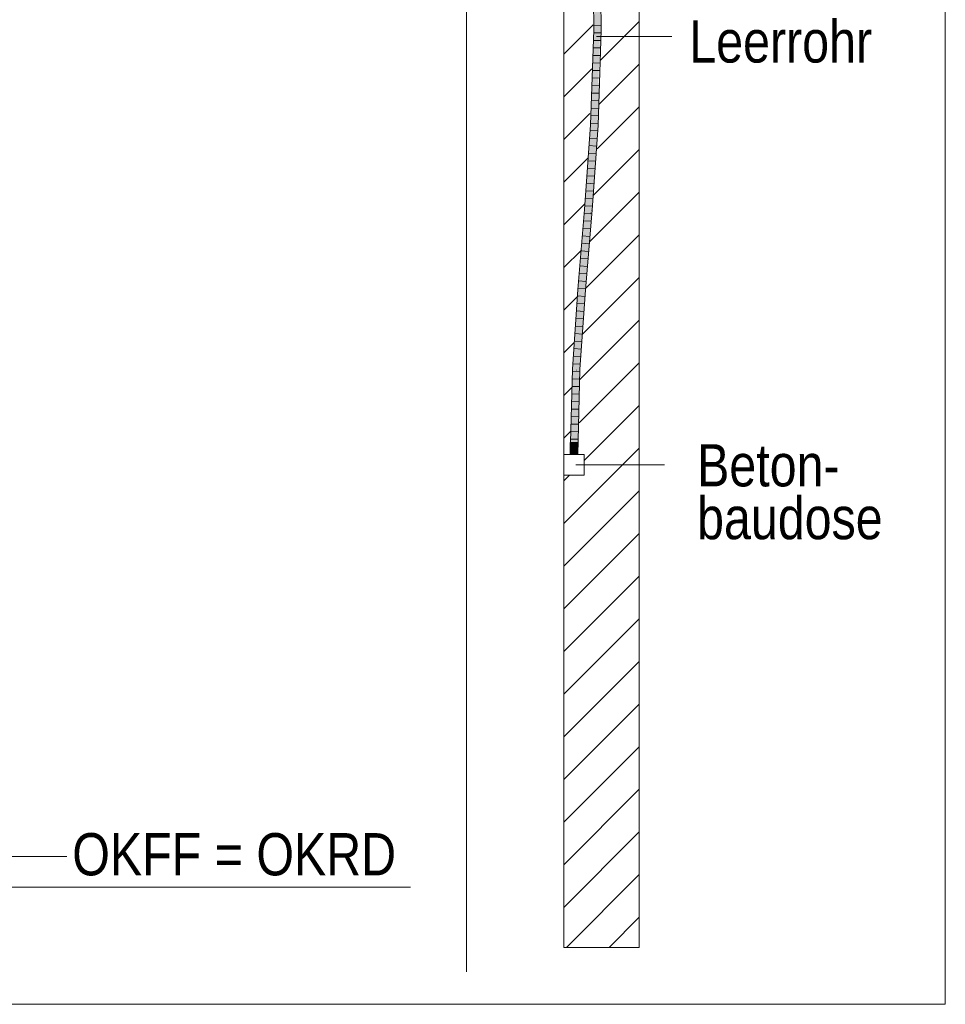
# Model space of a CAD drawing. Extents: x -620 to 300, y 62 to 1107.
# Tile 242 of 256: x 170 to 200, y 822 to 855. Entities that reach past the tile are written whole.
import ezdxf
from ezdxf.lldxf.tags import DXFTag

# ---------------------------------------------------------------- set-up
doc = ezdxf.new("R2010")
doc.units = 0
doc.layers.get('0').update_dxf_attribs({"lineweight": 35})
for name, color, linetype, lineweight, true_color in [('E_Betonbaudose', 1, 'Continuous', 13, 0xff0000), ('E_Detail_Beschriftung', 7, 'Continuous', 13, 0x009900), ('E_Detail_Wandschraffur', 7, 'Continuous', 5, 0xc0c0c0), ('E_Leerrohr 25-A06G9G0X8I', 7, 'Continuous', 9, 0xff8000), ('E_Leerrohr 25-Shading', 7, 'Continuous', 9, 0xff8000)]:
    doc.layers.add(name, color=color, linetype=linetype, lineweight=lineweight, true_color=true_color)
doc.layers.add('E_Detail_Linie_Text_Bem', color=7, linetype='Continuous', lineweight=13)
doc.styles.get("Standard").update_dxf_attribs({"font": 'ARIALN.TTF'})
tags = doc.linetypes.add('fein_strichliert', pattern=[4, 1, -2, 1]).pattern_tags.tags
tags[8:9] = [DXFTag(74, 4), DXFTag(75, 0), DXFTag(340, '0'), DXFTag(46, 0.0), DXFTag(50, 0.0), DXFTag(44, 0.0), DXFTag(45, 0.0)]
tags[6:7] = [DXFTag(74, 4), DXFTag(75, 0), DXFTag(340, '0'), DXFTag(46, 0.0), DXFTag(50, 0.0), DXFTag(44, 0.0), DXFTag(45, 0.0)]
tags[4:5] = [DXFTag(74, 4), DXFTag(75, 0), DXFTag(340, '0'), DXFTag(46, 0.0), DXFTag(50, 0.0), DXFTag(44, 0.0), DXFTag(45, 0.0)]
tags = doc.linetypes.add('fein_strichliert-A06G9G0V8I', pattern=[4, 1, -2, 1]).pattern_tags.tags
tags[8:9] = [DXFTag(74, 4), DXFTag(75, 0), DXFTag(340, '0'), DXFTag(46, 0.0), DXFTag(50, 0.0), DXFTag(44, 0.0), DXFTag(45, 0.0)]
tags[6:7] = [DXFTag(74, 4), DXFTag(75, 0), DXFTag(340, '0'), DXFTag(46, 0.0), DXFTag(50, 0.0), DXFTag(44, 0.0), DXFTag(45, 0.0)]
tags[4:5] = [DXFTag(74, 4), DXFTag(75, 0), DXFTag(340, '0'), DXFTag(46, 0.0), DXFTag(50, 0.0), DXFTag(44, 0.0), DXFTag(45, 0.0)]
tags = doc.linetypes.add('STRICHPUNKT2-A06G9G0Y8I', pattern=[12.7, 6.35, -3.175, 0, -3.175]).pattern_tags.tags
tags[10:11] = [DXFTag(74, 4), DXFTag(75, 0), DXFTag(340, '0'), DXFTag(46, 0.0), DXFTag(50, 0.0), DXFTag(44, 0.0), DXFTag(45, 0.0)]
tags[8:9] = [DXFTag(74, 4), DXFTag(75, 0), DXFTag(340, '0'), DXFTag(46, 0.0), DXFTag(50, 0.0), DXFTag(44, 0.0), DXFTag(45, 0.0)]
tags[6:7] = [DXFTag(74, 4), DXFTag(75, 0), DXFTag(340, '0'), DXFTag(46, 0.0), DXFTag(50, 0.0), DXFTag(44, 0.0), DXFTag(45, 0.0)]
tags[4:5] = [DXFTag(74, 4), DXFTag(75, 0), DXFTag(340, '0'), DXFTag(46, 0.0), DXFTag(50, 0.0), DXFTag(44, 0.0), DXFTag(45, 0.0)]

# ---------------------------------------------------------------- blocks, each defined once
blk = doc.blocks.new('Shading-A06G9FMN8I', base_point=(255.395, 758.478))
at = {"layer": 'E_Leerrohr 25-Shading', "color": 43, "true_color": 0xd7ab7f}
for points in [[(188.694, 858.17), (188.739, 854.517), (188.718, 858.171), (188.741, 854.517)], [(188.718, 858.171), (188.741, 854.517), (188.731, 858.171), (188.758, 854.517)], [(188.758, 854.517), (188.775, 854.517), (188.731, 858.171)], [(188.952, 854.515), (188.989, 854.515), (188.908, 858.174), (188.944, 858.175)], [(188.741, 854.517), (188.739, 854.517), (188.677, 852.591), (188.672, 852.591)], [(188.733, 854.005), (188.741, 854.517), (188.706, 853.462)], [(188.709, 852.601), (188.775, 854.517), (188.721, 853.277)], [(188.775, 854.517), (188.758, 854.517), (188.721, 853.277), (188.733, 854.005)], [(188.758, 854.517), (188.741, 854.517), (188.733, 854.005)], [(188.989, 854.515), (188.952, 854.515), (188.928, 852.752), (188.912, 852.753)], [(188.721, 853.277), (188.733, 854.005), (188.637, 851.383), (188.706, 853.462)], [(188.637, 851.372), (188.709, 852.601), (188.637, 851.383), (188.721, 853.277)], [(188.891, 852.754), (188.844, 851.362), (188.853, 851.361)], [(188.88, 851.36), (188.912, 852.753), (188.853, 851.361), (188.891, 852.754)], [(188.912, 852.753), (188.88, 851.36), (188.928, 852.752)], [(188.672, 852.591), (188.63, 851.372), (188.677, 852.591), (188.637, 851.372)], [(188.709, 852.601), (188.637, 851.372), (188.658, 851.371)], [(188.658, 851.371), (188.667, 851.371), (188.709, 852.601)], [(188.63, 851.372), (188.434, 848.562), (188.637, 851.372), (188.458, 848.561)], [(188.667, 851.371), (188.497, 849.171), (188.47, 848.56), (188.458, 848.561)], [(188.667, 851.371), (188.575, 850.406), (188.497, 849.171)], [(188.637, 851.372), (188.575, 850.406), (188.658, 851.371)], [(188.575, 850.406), (188.667, 851.371), (188.658, 851.371)], [(188.844, 851.362), (188.647, 848.546), (188.853, 851.361), (188.655, 848.546)], [(188.655, 848.546), (188.683, 848.543), (188.853, 851.361), (188.88, 851.36)], [(188.348, 847.088), (188.458, 848.561), (188.408, 848.197), (188.434, 848.562)], [(188.47, 848.56), (188.458, 848.561), (188.348, 847.087)], [(188.408, 848.197), (188.434, 848.562), (188.418, 848.375)], [(188.49, 846.643), (188.629, 848.245), (188.516, 846.974), (188.647, 848.546)], [(188.683, 848.543), (188.655, 848.546), (188.561, 847.074), (188.629, 848.245)], [(188.655, 848.546), (188.647, 848.546), (188.629, 848.245)], [(188.25, 845.915), (188.408, 848.197), (188.274, 846.647), (188.418, 848.375)], [(188.348, 847.087), (188.348, 847.088), (188.25, 845.915), (188.408, 848.197)], [(188.561, 847.074), (188.629, 848.245), (188.449, 845.9), (188.426, 845.901)], [(188.426, 845.901), (188.49, 846.643), (188.516, 846.974)], [(188.449, 845.9), (188.463, 845.898), (188.561, 847.074)], [(188.274, 846.647), (188.213, 845.917), (188.231, 845.916)], [(188.25, 845.915), (188.274, 846.647), (188.231, 845.916)], [(188.231, 845.916), (188.213, 845.917), (188.121, 844.013), (188.209, 845.855)], [(188.231, 845.916), (188.121, 844.013), (188.186, 844.97)], [(188.25, 845.915), (188.231, 845.916), (188.186, 844.97)], [(188.426, 845.901), (188.247, 843.258), (188.449, 845.9)], [(188.247, 843.258), (188.283, 843.256), (188.449, 845.9), (188.463, 845.898)], [(188.209, 845.855), (188.034, 843.268), (188.121, 844.013), (188.07, 843.266)], [(188.034, 843.268), (187.959, 840.446), (188.07, 843.266), (188.048, 842.411)], [(188.247, 843.258), (188.186, 840.948), (188.283, 843.256), (188.274, 842.911)], [(188.186, 840.948), (188.173, 840.446), (188.274, 842.911), (188.209, 840.446)], [(187.959, 840.446), (187.996, 840.446), (188.048, 842.411)]]:
    blk.add_solid(points, dxfattribs=at)
at = {"layer": 'E_Leerrohr 25-Shading', "color": 31, "true_color": 0xfabd7f}
for points in [[(188.775, 854.517), (188.864, 854.516), (188.731, 858.171), (188.819, 858.172)], [(188.864, 854.516), (188.952, 854.515), (188.819, 858.172), (188.908, 858.174)], [(188.798, 853.069), (188.775, 854.517), (188.762, 852.601), (188.709, 852.601)], [(188.864, 854.516), (188.775, 854.517), (188.826, 853.432), (188.798, 853.069)], [(188.864, 854.516), (188.803, 852.759), (188.952, 854.515), (188.891, 852.754)], [(188.798, 853.069), (188.803, 852.759), (188.826, 853.432)], [(188.795, 852.6), (188.803, 852.759), (188.762, 852.601), (188.798, 853.069)], [(188.732, 851.367), (188.755, 851.366), (188.803, 852.759)], [(188.803, 852.759), (188.755, 851.366), (188.891, 852.754), (188.844, 851.362)], [(188.795, 852.6), (188.709, 852.601), (188.712, 851.368), (188.667, 851.371)], [(188.795, 852.6), (188.712, 851.368), (188.756, 851.835)], [(188.712, 851.368), (188.732, 851.367), (188.756, 851.835)], [(188.712, 851.368), (188.667, 851.371), (188.47, 848.56)], [(188.732, 851.367), (188.712, 851.368), (188.538, 848.555), (188.47, 848.56)], [(188.538, 848.555), (188.559, 848.553), (188.732, 851.367), (188.755, 851.366)], [(188.755, 851.366), (188.559, 848.553), (188.608, 848.549)], [(188.755, 851.366), (188.608, 848.549), (188.844, 851.362), (188.647, 848.546)], [(188.47, 848.56), (188.348, 847.087), (188.338, 845.908), (188.283, 845.912)], [(188.538, 848.555), (188.47, 848.56), (188.338, 845.908)], [(188.559, 848.553), (188.538, 848.555), (188.338, 845.908)], [(188.338, 845.908), (188.426, 845.901), (188.559, 848.553), (188.647, 848.546)], [(188.348, 847.087), (188.25, 845.915), (188.283, 845.912)], [(188.158, 843.262), (188.25, 845.915), (188.152, 843.262), (188.186, 844.97)], [(188.283, 845.912), (188.25, 845.915), (188.158, 843.262)], [(188.338, 845.908), (188.283, 845.912), (188.158, 843.262)], [(188.158, 843.262), (188.247, 843.258), (188.338, 845.908), (188.426, 845.901)], [(188.186, 844.97), (188.121, 844.013), (188.152, 843.262), (188.106, 843.265)], [(188.121, 844.013), (188.07, 843.266), (188.106, 843.265)], [(188.106, 843.265), (188.07, 843.266), (188.084, 840.446), (188.048, 842.411)], [(188.084, 840.446), (188.149, 842.912), (188.106, 843.265), (188.152, 843.262)], [(188.149, 842.912), (188.158, 843.262), (188.152, 843.262)], [(188.158, 843.262), (188.149, 842.912), (188.247, 843.258), (188.186, 840.948)], [(188.149, 842.912), (188.084, 840.446), (188.186, 840.948), (188.173, 840.446)], [(188.048, 842.411), (187.996, 840.446), (188.084, 840.446)]]:
    blk.add_solid(points, dxfattribs=at)
at = {"layer": 'E_Leerrohr 25-Shading', "color": 31, "true_color": 0xecb67f}
for points in [[(188.084, 840.84), (187.959, 840.84), (188.084, 840.446), (187.959, 840.446)], [(188.209, 840.84), (188.084, 840.84), (188.209, 840.446), (188.084, 840.446)], [(188.084, 840.446), (187.894, 840.446), (188.084, 840.44), (187.894, 840.44)], [(188.117, 840.446), (188.084, 840.446), (188.117, 840.44), (188.084, 840.44)], [(188.274, 840.44), (188.274, 840.446), (188.117, 840.44), (188.117, 840.446)]]:
    blk.add_solid(points, dxfattribs=at)
blk = doc.blocks.new('Referenz-A06G9G138I')
at = {"layer": 'E_Betonbaudose', "linetype": 'Continuous', "ltscale": 0.13}
for p, q in [((187.744, 839.76), (187.744, 840.44)), ((187.744, 840.44), (188.424, 840.44)), ((188.424, 840.44), (188.424, 839.76)), ((188.424, 839.76), (187.744, 839.76))]:
    blk.add_line(p, q, dxfattribs=at)
at = {"layer": 'E_Detail_Linie_Text_Bem', "linetype": 'fein_strichliert-A06G9G0V8I', "ltscale": 0.65}
for p, q in [((200.397, 822.211), (200.397, 883.528)), ((184.516, 823.292), (184.516, 876.172)), ((137.628, 822.211), (197.371, 822.211)), ((197.371, 822.211), (200.397, 822.211))]:
    blk.add_line(p, q, dxfattribs=at)
at = {"layer": 'E_Detail_Linie_Text_Bem', "linetype": 'Continuous', "ltscale": 0.13}
for p, q in [((187.744, 852.3), (187.744, 864.1)), ((190.244, 864.1), (190.244, 824.1)), ((187.744, 852.1), (187.744, 852.3)), ((187.744, 824.1), (187.744, 852.1)), ((145.644, 826.1), (182.657, 826.1)), ((190.244, 824.1), (187.744, 824.1))]:
    blk.add_line(p, q, dxfattribs=at)
at = {"layer": 'E_Detail_Linie_Text_Bem', "color": 0, "linetype": 'Continuous', "ltscale": 0.13}
for p, q in [((188.832, 854.298), (191.329, 854.298)), ((188.15, 840.1), (191.088, 840.1)), ((168.587, 827.116), (171.271, 827.116))]:
    blk.add_line(p, q, dxfattribs=at)
at = {"layer": 'E_Detail_Wandschraffur', "linetype": 'fein_strichliert', "ltscale": 0.13}
for p, q in [((188.968, 853.519), (190.244, 854.795)), ((187.748, 852.299), (188.673, 853.223)), ((188.856, 850.578), (190.244, 851.966)), ((187.747, 849.469), (188.54, 850.262)), ((188.595, 847.488), (190.244, 849.138)), ((187.746, 846.64), (188.328, 847.221)), ((188.356, 844.421), (190.244, 846.309)), ((187.745, 843.811), (188.085, 844.15)), ((188.25, 841.487), (190.244, 843.481)), ((187.744, 840.981), (187.98, 841.216)), ((187.744, 838.153), (190.244, 840.653)), ((187.744, 835.324), (190.244, 837.824)), ((187.744, 832.496), (190.244, 834.996)), ((187.744, 829.667), (190.244, 832.167)), ((187.744, 826.839), (190.244, 829.339)), ((187.834, 824.1), (190.244, 826.51))]:
    blk.add_line(p, q, dxfattribs=at)
at = {"layer": 'E_Detail_Wandschraffur', "linetype": 'ByBlock', "ltscale": 0.13}
for p, q in [((187.748, 853.713), (188.72, 854.685)), ((188.91, 852.046), (190.244, 853.381)), ((187.748, 850.884), (188.612, 851.749)), ((188.719, 849.027), (190.244, 850.552)), ((187.747, 848.055), (188.428, 848.736)), ((188.47, 845.95), (190.244, 847.724)), ((187.746, 845.225), (188.208, 845.687)), ((188.276, 842.927), (190.244, 844.895)), ((187.745, 842.396), (188.018, 842.669)), ((188.424, 840.247), (190.244, 842.067)), ((187.744, 839.567), (187.938, 839.76)), ((187.744, 836.738), (190.244, 839.238)), ((187.744, 833.91), (190.244, 836.41)), ((187.744, 831.082), (190.244, 833.582)), ((187.744, 828.253), (190.244, 830.753)), ((187.744, 825.425), (190.244, 827.925)), ((189.248, 824.1), (190.244, 825.096))]:
    blk.add_line(p, q, dxfattribs=at)
at = {"layer": 'E_Leerrohr 25-A06G9G0X8I', "linetype": 'Continuous', "ltscale": 0.13}
for p, q in [((188.739, 854.517), (188.694, 858.17)), ((188.989, 854.515), (188.944, 858.175)), ((188.63, 851.372), (188.739, 854.517)), ((188.978, 854.42), (188.743, 854.423)), ((188.979, 854.67), (188.744, 854.672)), ((188.88, 851.36), (188.989, 854.515)), ((188.969, 854.17), (188.734, 854.173)), ((188.961, 853.92), (188.726, 853.924)), ((188.944, 853.419), (188.709, 853.425)), ((188.952, 853.67), (188.717, 853.674)), ((188.935, 853.169), (188.7, 853.175)), ((188.926, 852.919), (188.691, 852.926)), ((188.909, 852.418), (188.674, 852.427)), ((188.918, 852.669), (188.683, 852.677)), ((188.9, 852.168), (188.666, 852.178)), ((188.892, 851.918), (188.657, 851.928)), ((188.875, 851.417), (188.64, 851.429)), ((188.883, 851.668), (188.648, 851.679)), ((188.434, 848.562), (188.63, 851.372)), ((188.859, 851.168), (188.624, 851.18)), ((188.683, 848.543), (188.88, 851.36)), ((188.842, 850.918), (188.607, 850.931)), ((188.824, 850.668), (188.59, 850.682)), ((188.789, 850.169), (188.555, 850.183)), ((188.807, 850.419), (188.572, 850.433)), ((188.772, 849.919), (188.537, 849.934)), ((188.754, 849.67), (188.52, 849.685)), ((188.719, 849.17), (188.485, 849.187)), ((188.737, 849.42), (188.502, 849.436)), ((188.702, 848.921), (188.468, 848.938)), ((188.213, 845.917), (188.434, 848.562)), ((188.685, 848.671), (188.45, 848.689)), ((188.463, 845.899), (188.683, 848.543)), ((188.645, 848.173), (188.41, 848.19)), ((188.665, 848.422), (188.431, 848.44)), ((188.624, 847.923), (188.39, 847.941)), ((188.603, 847.674), (188.369, 847.692)), ((188.562, 847.176), (188.327, 847.194)), ((188.582, 847.425), (188.348, 847.443)), ((188.541, 846.927), (188.307, 846.945)), ((188.52, 846.678), (188.286, 846.696)), ((188.499, 846.429), (188.265, 846.446)), ((188.034, 843.268), (188.213, 845.917)), ((188.458, 845.93), (188.223, 845.948)), ((188.479, 846.18), (188.244, 846.197)), ((188.283, 843.256), (188.463, 845.899)), ((188.44, 845.681), (188.206, 845.698)), ((188.423, 845.432), (188.189, 845.449)), ((188.39, 844.934), (188.155, 844.949)), ((188.407, 845.183), (188.172, 845.199)), ((188.373, 844.685), (188.138, 844.699)), ((188.356, 844.436), (188.121, 844.45)), ((188.322, 843.938), (188.087, 843.95)), ((188.339, 844.187), (188.104, 844.2)), ((188.305, 843.688), (188.07, 843.7)), ((187.959, 840.446), (188.034, 843.268)), ((188.288, 843.439), (188.053, 843.451)), ((188.267, 842.941), (188.033, 842.95)), ((188.274, 843.19), (188.039, 843.201)), ((188.209, 840.446), (188.283, 843.256)), ((188.261, 842.691), (188.026, 842.7)), ((188.254, 842.442), (188.019, 842.45)), ((188.248, 842.192), (188.013, 842.199)), ((188.235, 841.694), (188, 841.698)), ((188.241, 841.943), (188.006, 841.949)), ((188.228, 841.444), (187.993, 841.448)), ((188.221, 841.195), (187.986, 841.198)), ((187.959, 840.84), (187.959, 840.446)), ((188.032, 840.84), (187.959, 840.84)), ((188.208, 840.696), (187.973, 840.697)), ((188.215, 840.945), (187.98, 840.947)), ((188.136, 840.84), (188.032, 840.84)), ((188.209, 840.84), (188.136, 840.84)), ((188.209, 840.446), (188.209, 840.84)), ((187.894, 840.446), (187.894, 840.44)), ((188.005, 840.446), (187.894, 840.446)), ((188.005, 840.44), (187.894, 840.44)), ((188.032, 840.446), (187.959, 840.446)), ((188.209, 840.446), (187.959, 840.446)), ((188.163, 840.446), (188.005, 840.446)), ((188.163, 840.44), (188.005, 840.44)), ((188.136, 840.446), (188.032, 840.446)), ((188.209, 840.446), (188.136, 840.446)), ((188.274, 840.446), (188.163, 840.446)), ((188.274, 840.44), (188.163, 840.44)), ((188.274, 840.44), (188.274, 840.446))]:
    blk.add_line(p, q, dxfattribs=at)
at = {"layer": 'E_Leerrohr 25-A06G9G0X8I', "linetype": 'STRICHPUNKT2-A06G9G0Y8I', "lineweight": 5, "ltscale": 0.13}
blk.add_line((188.084, 840.446), (188.084, 840.84), dxfattribs=at)
at = {"layer": 'E_Detail_Beschriftung', "linetype": 'Continuous', "ltscale": 0.13, "char_height": 1.4, "attachment_point": 1}
for s, insert in [('{\\fArial Narrow;Leerrohr}', (191.908, 854.837)), ('{\\fArial Narrow;Beton-}', (192.166, 840.783)), ('{\\fArial Narrow;baudose}', (192.166, 839.033)), ('{\\fArial Narrow;OKFF = OKRD}', (171.446, 827.887))]:
    blk.add_mtext(s, dxfattribs=dict(at, insert=insert))

msp = doc.modelspace()

# ---------------------------------------------------------------- block references
at = {"color": 8, "lineweight": 25, "ltscale": 0.25, "true_color": 0x808080}
msp.add_blockref('Referenz-A06G9G138I', (0, 0), dxfattribs=at)
msp.add_blockref('Shading-A06G9FMN8I', (255.395, 758.478))

doc.saveas('drawing.dxf')
